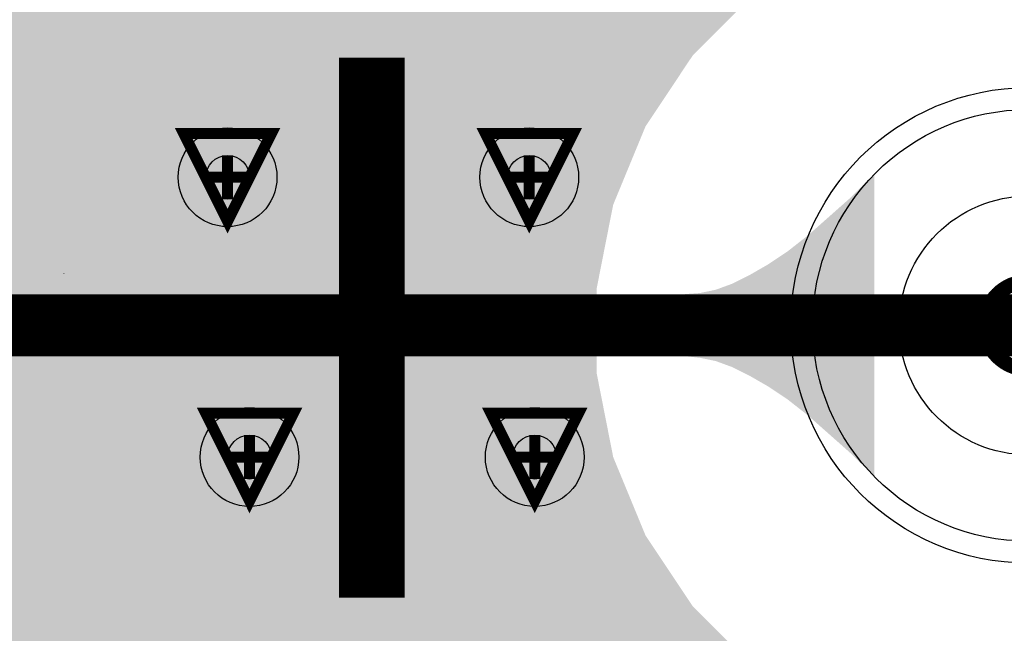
# Model space of a CAD drawing. Extents: x -0.05 to 0.95, y -0.15 to 2.1.
# Tile 186 of 188: x 0.59 to 0.77, y 1.89 to 2. Entities that reach past the tile are written whole.
import ezdxf

# ---------------------------------------------------------------- set-up
doc = ezdxf.new("R2010")
doc.units = 0
doc.layers.get('0').update_dxf_attribs({"linetype": 'CONTINUOUS'})
for name, color, linetype in [('LTE_IOT_23_CLICK_V101A_G1', 7, 'CONTINUOUS'), ('LTE_IOT_23_CLICK_V101A_G2', 6, 'CONTINUOUS'), ('LTE_IOT_23_CLICK_V101A_GBL', 1, 'CONTINUOUS'), ('LTE_IOT_23_CLICK_V101A_GBO', 4, 'CONTINUOUS'), ('LTE_IOT_23_CLICK_V101A_GBS', 5, 'CONTINUOUS'), ('LTE_IOT_23_CLICK_V101A_GD1', 10, 'CONTINUOUS'), ('LTE_IOT_23_CLICK_V101A_GG1', 14, 'CONTINUOUS'), ('LTE_IOT_23_CLICK_V101A_GTL', 12, 'CONTINUOUS'), ('LTE_IOT_23_CLICK_V101A_GTO', 11, 'CONTINUOUS'), ('LTE_IOT_23_CLICK_V101A_GTS', 8, 'CONTINUOUS'), ('LTE_IOT_23_CLICK_V101A_TXT', 15, 'CONTINUOUS')]:
    doc.layers.add(name, color=color, linetype=linetype)

# ---------------------------------------------------------------- blocks, each defined once
blk = doc.blocks.new('ROUND_6')
blk.add_circle((0, 0), 0.009)
blk = doc.blocks.new('ROUND_5')
blk.add_circle((0, 0), 0.03935)
blk = doc.blocks.new('ROUND_81')
blk.add_circle((0, 0), 0.04335)
blk = doc.blocks.new('ROUND_3')
blk.add_circle((0, 0), 0.004)
blk = doc.blocks.new('ROUND_150')
blk.add_circle((0, 0), 0.0236)

msp = doc.modelspace()

# ---------------------------------------------------------------- linework, layer by layer
at = {"layer": 'LTE_IOT_23_CLICK_V101A_G1'}
for points in [[(0.1769, 1.9962), (0.1669, 2.0062), (0.7168, 1.9962), (0.7268, 2.0062)], [(0.1779, 1.9952), (0.1769, 1.9962), (0.71613, 1.9952), (0.7168, 1.9962)], [(0.18583, 1.9833), (0.1779, 1.9952), (0.7082, 1.9833), (0.71613, 1.9952)], [(0.1865, 1.9823), (0.18583, 1.9833), (0.70779, 1.9823), (0.7082, 1.9833)], [(0.19199, 1.969), (0.1865, 1.9823), (0.7023, 1.969), (0.70779, 1.9823)], [(0.1924, 1.968), (0.19199, 1.969), (0.7021, 1.968), (0.7023, 1.969)], [(0.1952, 1.9538), (0.1924, 1.968), (0.6993, 1.9538), (0.7021, 1.968)], [(0.1954, 1.9528), (0.1952, 1.9538), (0.6993, 1.9528), (0.6993, 1.9538)], [(0.1954, 1.9382), (0.1954, 1.9528), (0.6993, 1.9382), (0.6993, 1.9528)], [(0.1926, 1.923), (0.1954, 1.9372), (0.7023, 1.923), (0.6995, 1.9372)], [(0.1954, 1.9372), (0.1954, 1.9382), (0.6995, 1.9372), (0.6993, 1.9382)], [(0.1924, 1.922), (0.1926, 1.923), (0.70271, 1.922), (0.7023, 1.923)], [(0.18691, 1.9087), (0.1924, 1.922), (0.7082, 1.9087), (0.70271, 1.922)], [(0.1865, 1.9077), (0.18691, 1.9087), (0.70887, 1.9077), (0.7082, 1.9087)], [(0.17857, 1.8958), (0.1865, 1.9077), (0.7168, 1.8958), (0.70887, 1.9077)], [(0.1779, 1.8948), (0.17857, 1.8958), (0.7178, 1.8948), (0.7168, 1.8958)], [(0.1679, 1.8848), (0.1779, 1.8948), (0.7278, 1.8848), (0.7178, 1.8948)]]:
    msp.add_solid(points, dxfattribs=at)
at = {"layer": 'LTE_IOT_23_CLICK_V101A_G2'}
for points in [[(0.1769, 1.9962), (0.1669, 2.0062), (0.7168, 1.9962), (0.7268, 2.0062)], [(0.1779, 1.9952), (0.1769, 1.9962), (0.71613, 1.9952), (0.7168, 1.9962)], [(0.18583, 1.9833), (0.1779, 1.9952), (0.7082, 1.9833), (0.71613, 1.9952)], [(0.1865, 1.9823), (0.18583, 1.9833), (0.70779, 1.9823), (0.7082, 1.9833)], [(0.19199, 1.969), (0.1865, 1.9823), (0.7023, 1.969), (0.70779, 1.9823)], [(0.1924, 1.968), (0.19199, 1.969), (0.7021, 1.968), (0.7023, 1.969)], [(0.1952, 1.9538), (0.1924, 1.968), (0.6993, 1.9538), (0.7021, 1.968)], [(0.1954, 1.9528), (0.1952, 1.9538), (0.6993, 1.9528), (0.6993, 1.9538)], [(0.1954, 1.9382), (0.1954, 1.9528), (0.6993, 1.9382), (0.6993, 1.9528)], [(0.1926, 1.923), (0.1954, 1.9372), (0.7023, 1.923), (0.6995, 1.9372)], [(0.1954, 1.9372), (0.1954, 1.9382), (0.6995, 1.9372), (0.6993, 1.9382)], [(0.1924, 1.922), (0.1926, 1.923), (0.70271, 1.922), (0.7023, 1.923)], [(0.18691, 1.9087), (0.1924, 1.922), (0.7082, 1.9087), (0.70271, 1.922)], [(0.1865, 1.9077), (0.18691, 1.9087), (0.70887, 1.9077), (0.7082, 1.9087)], [(0.17857, 1.8958), (0.1865, 1.9077), (0.7168, 1.8958), (0.70887, 1.9077)], [(0.1779, 1.8948), (0.17857, 1.8958), (0.7178, 1.8948), (0.7168, 1.8958)], [(0.1679, 1.8848), (0.1779, 1.8948), (0.7278, 1.8848), (0.7178, 1.8948)]]:
    msp.add_solid(points, dxfattribs=at)
at = {"layer": 'LTE_IOT_23_CLICK_V101A_GBL'}
for points in [[(0.1769, 1.9962), (0.1669, 2.0062), (0.7168, 1.9962), (0.7268, 2.0062)], [(0.1779, 1.9952), (0.1769, 1.9962), (0.71613, 1.9952), (0.7168, 1.9962)], [(0.18583, 1.9833), (0.1779, 1.9952), (0.7082, 1.9833), (0.71613, 1.9952)], [(0.1865, 1.9823), (0.18583, 1.9833), (0.70779, 1.9823), (0.7082, 1.9833)], [(0.19199, 1.969), (0.1865, 1.9823), (0.7023, 1.969), (0.70779, 1.9823)], [(0.1924, 1.968), (0.19199, 1.969), (0.7021, 1.968), (0.7023, 1.969)], [(0.1952, 1.9538), (0.1924, 1.968), (0.6993, 1.9538), (0.7021, 1.968)], [(0.1954, 1.9528), (0.1952, 1.9538), (0.6993, 1.9528), (0.6993, 1.9538)], [(0.1954, 1.9382), (0.1954, 1.9528), (0.6993, 1.9382), (0.6993, 1.9528)], [(0.1926, 1.923), (0.1954, 1.9372), (0.7023, 1.923), (0.6995, 1.9372)], [(0.1954, 1.9372), (0.1954, 1.9382), (0.6995, 1.9372), (0.6993, 1.9382)], [(0.1924, 1.922), (0.1926, 1.923), (0.70271, 1.922), (0.7023, 1.923)], [(0.18691, 1.9087), (0.1924, 1.922), (0.7082, 1.9087), (0.70271, 1.922)], [(0.1865, 1.9077), (0.18691, 1.9087), (0.70887, 1.9077), (0.7082, 1.9087)], [(0.17857, 1.8958), (0.1865, 1.9077), (0.7168, 1.8958), (0.70887, 1.9077)], [(0.1779, 1.8948), (0.17857, 1.8958), (0.7178, 1.8948), (0.7168, 1.8958)], [(0.1679, 1.8848), (0.1779, 1.8948), (0.7278, 1.8848), (0.7178, 1.8948)]]:
    msp.add_solid(points, dxfattribs=at)
at = {"layer": 'LTE_IOT_23_CLICK_V101A_GBO', "const_width": 0.012}
msp.add_lwpolyline([(0.6583, 1.8974), (0.6583, 1.9958)], dxfattribs=at)
at = {"layer": 'LTE_IOT_23_CLICK_V101A_GBO'}
for points in [[(0.60185, 1.9673), (0.60207, 1.9674), (0.62, 1.9673), (0.6198, 1.9674)], [(0.60207, 1.9674), (0.6023, 1.9675), (0.6198, 1.9674), (0.6195, 1.9675)], [(0.6023, 1.9675), (0.60252, 1.9676), (0.6195, 1.9675), (0.6191, 1.9676)], [(0.60252, 1.9676), (0.60297, 1.9678), (0.6191, 1.9676), (0.6187, 1.9678)], [(0.60297, 1.9678), (0.6032, 1.9679), (0.6187, 1.9678), (0.61845, 1.9679)], [(0.6032, 1.9679), (0.60358, 1.968), (0.61845, 1.9679), (0.6182, 1.968)], [(0.60358, 1.968), (0.6051, 1.9684), (0.6182, 1.968), (0.617, 1.9684)], [(0.6051, 1.9684), (0.6057, 1.9685), (0.617, 1.9684), (0.6163, 1.9685)], [(0.6057, 1.9685), (0.6069, 1.9687), (0.6163, 1.9685), (0.6155, 1.9687)], [(0.6069, 1.9687), (0.6077, 1.9689), (0.6155, 1.9687), (0.6147, 1.9689)], [(0.6077, 1.9689), (0.6085, 1.969), (0.6147, 1.9689), (0.61385, 1.969)], [(0.6092, 1.969), (0.6098, 1.9691), (0.61385, 1.969), (0.613, 1.9691)], [(0.5988, 1.9653), (0.5991, 1.9656), (0.62295, 1.9653), (0.6226, 1.9656)], [(0.5991, 1.9656), (0.5994, 1.9658), (0.6226, 1.9656), (0.62237, 1.9658)], [(0.5994, 1.9658), (0.5996, 1.966), (0.62237, 1.9658), (0.62213, 1.966)], [(0.5996, 1.966), (0.5998, 1.9661), (0.62213, 1.966), (0.62202, 1.9661)], [(0.5998, 1.9661), (0.59993, 1.9662), (0.62202, 1.9661), (0.6219, 1.9662)], [(0.59993, 1.9662), (0.6006, 1.9667), (0.6219, 1.9662), (0.62105, 1.9667)], [(0.6006, 1.9667), (0.6014, 1.9671), (0.62105, 1.9667), (0.62037, 1.9671)], [(0.6014, 1.9671), (0.60162, 1.9672), (0.62037, 1.9671), (0.6202, 1.9672)], [(0.60162, 1.9672), (0.60185, 1.9673), (0.6201, 1.9672), (0.62, 1.9673)], [(0.60162, 1.9672), (0.60162, 1.9672), (0.6202, 1.9672), (0.6201, 1.9672)], [(0.59707, 1.9632), (0.5976, 1.964), (0.6252, 1.9632), (0.6244, 1.964)], [(0.5976, 1.964), (0.598, 1.9644), (0.6244, 1.964), (0.624, 1.9644)], [(0.598, 1.9644), (0.5985, 1.9649), (0.624, 1.9644), (0.62342, 1.9649)], [(0.5985, 1.9649), (0.5988, 1.9653), (0.62342, 1.9649), (0.62295, 1.9653)], [(0.59607, 1.9617), (0.59624, 1.962), (0.6069, 1.9617), (0.6077, 1.962)], [(0.59624, 1.962), (0.5963, 1.9621), (0.6077, 1.962), (0.6082, 1.9621)], [(0.5963, 1.9621), (0.59637, 1.9622), (0.6082, 1.9621), (0.6087, 1.9622)], [(0.59637, 1.9622), (0.59659, 1.9625), (0.6087, 1.9622), (0.6097, 1.9625)], [(0.59659, 1.9625), (0.59666, 1.9626), (0.62578, 1.9625), (0.6257, 1.9626)], [(0.59666, 1.9626), (0.5968, 1.9628), (0.6257, 1.9626), (0.62553, 1.9628)], [(0.5968, 1.9628), (0.59707, 1.9632), (0.62553, 1.9628), (0.6252, 1.9632)], [(0.6122, 1.9624), (0.6118, 1.9625), (0.62586, 1.9624), (0.62578, 1.9625)], [(0.6133, 1.9622), (0.6127, 1.9624), (0.62602, 1.9622), (0.62586, 1.9624)], [(0.6139, 1.9621), (0.6133, 1.9622), (0.6261, 1.9621), (0.62602, 1.9622)], [(0.6152, 1.9617), (0.6139, 1.9621), (0.62634, 1.9617), (0.6261, 1.9621)], [(0.5951, 1.9597), (0.59532, 1.9602), (0.60417, 1.9597), (0.6046, 1.9602)], [(0.59532, 1.9602), (0.5955, 1.9606), (0.6046, 1.9602), (0.60506, 1.9606)], [(0.5955, 1.9606), (0.59565, 1.9609), (0.60506, 1.9606), (0.6054, 1.9609)], [(0.59565, 1.9609), (0.59575, 1.9611), (0.6055, 1.9609), (0.6058, 1.9611)], [(0.59565, 1.9609), (0.59565, 1.9609), (0.6054, 1.9609), (0.6055, 1.9609)], [(0.59575, 1.9611), (0.5959, 1.9614), (0.6058, 1.9611), (0.6063, 1.9614)], [(0.5959, 1.9614), (0.59607, 1.9617), (0.6063, 1.9614), (0.6069, 1.9617)], [(0.6155, 1.9616), (0.6152, 1.9617), (0.6264, 1.9616), (0.62634, 1.9617)], [(0.6158, 1.9615), (0.6155, 1.9616), (0.62648, 1.9615), (0.6264, 1.9616)], [(0.6165, 1.9611), (0.6158, 1.9615), (0.6268, 1.9611), (0.62648, 1.9615)], [(0.6172, 1.9607), (0.6165, 1.9611), (0.6271, 1.9607), (0.6268, 1.9611)], [(0.6178, 1.9604), (0.6172, 1.9607), (0.6272, 1.9604), (0.6271, 1.9607)], [(0.61803, 1.9602), (0.6178, 1.9604), (0.6274, 1.9602), (0.6272, 1.9604)], [(0.61827, 1.96), (0.61803, 1.9602), (0.6274, 1.96), (0.6274, 1.9602)], [(0.59462, 1.958), (0.59478, 1.9587), (0.603, 1.958), (0.6034, 1.9587)], [(0.59478, 1.9587), (0.5948, 1.9588), (0.6034, 1.9587), (0.60347, 1.9588)], [(0.5948, 1.9588), (0.59503, 1.9595), (0.60347, 1.9588), (0.604, 1.9595)], [(0.59503, 1.9595), (0.5951, 1.9597), (0.604, 1.9595), (0.60417, 1.9597)], [(0.6185, 1.9598), (0.61827, 1.96), (0.62759, 1.9598), (0.6275, 1.96)], [(0.61827, 1.96), (0.61827, 1.96), (0.6275, 1.96), (0.6274, 1.96)], [(0.6192, 1.9591), (0.6185, 1.9598), (0.6279, 1.9591), (0.62759, 1.9598)], [(0.6193, 1.9589), (0.6192, 1.9591), (0.62799, 1.9589), (0.6279, 1.9591)], [(0.6197, 1.9583), (0.6193, 1.9589), (0.62826, 1.9583), (0.62799, 1.9589)], [(0.5946, 1.9579), (0.59462, 1.958), (0.60295, 1.9579), (0.603, 1.958)], [(0.59717, 1.9574), (0.5946, 1.9579), (0.6027, 1.9574), (0.60295, 1.9579)], [(0.59974, 1.9569), (0.59717, 1.9574), (0.6025, 1.9569), (0.6027, 1.9574)], [(0.60179, 1.9565), (0.59974, 1.9569), (0.6024, 1.9565), (0.6025, 1.9569)], [(0.61977, 1.9582), (0.6197, 1.9583), (0.6283, 1.9582), (0.62826, 1.9583)], [(0.62, 1.9579), (0.61977, 1.9582), (0.6284, 1.9579), (0.6283, 1.9582)], [(0.6203, 1.9574), (0.62, 1.9579), (0.62857, 1.9574), (0.6284, 1.9579)], [(0.6205, 1.9569), (0.6203, 1.9574), (0.62873, 1.9569), (0.62857, 1.9574)], [(0.62071, 1.9564), (0.6205, 1.9569), (0.6289, 1.9564), (0.62873, 1.9569)], [(0.6023, 1.9564), (0.60179, 1.9565), (0.6023, 1.9564), (0.6023, 1.9565)], [(0.60179, 1.9565), (0.60179, 1.9565), (0.6023, 1.9565), (0.6024, 1.9565)], [(0.6211, 1.9555), (0.62071, 1.9564), (0.62914, 1.9555), (0.6289, 1.9564)], [(0.6213, 1.9547), (0.6211, 1.9555), (0.62935, 1.9547), (0.62914, 1.9555)], [(0.62138, 1.9545), (0.6213, 1.9547), (0.6294, 1.9545), (0.62935, 1.9547)], [(0.6216, 1.9539), (0.62138, 1.9545), (0.62951, 1.9539), (0.6294, 1.9545)], [(0.6217, 1.9529), (0.6216, 1.9539), (0.6297, 1.9529), (0.62951, 1.9539)], [(0.62186, 1.9521), (0.6217, 1.9529), (0.6298, 1.9521), (0.6297, 1.9529)], [(0.6219, 1.9519), (0.62186, 1.9521), (0.62983, 1.9519), (0.6298, 1.9521)], [(0.62194, 1.9515), (0.6219, 1.9519), (0.6299, 1.9515), (0.62983, 1.9519)], [(0.622, 1.9508), (0.62194, 1.9515), (0.6299, 1.9508), (0.6299, 1.9515)], [(0.5941, 1.9441), (0.5941, 1.9506), (0.6108, 1.9441), (0.6108, 1.9506)], [(0.5941, 1.9506), (0.5941, 1.9506), (0.6108, 1.9506), (0.5941, 1.9506)], [(0.622, 1.9503), (0.622, 1.9508), (0.6299, 1.9503), (0.6299, 1.9508)], [(0.622, 1.9499), (0.622, 1.9503), (0.63, 1.9499), (0.6299, 1.9503)], [(0.622, 1.9493), (0.622, 1.9499), (0.63, 1.9493), (0.63, 1.9499)], [(0.6218, 1.9473), (0.622, 1.9485), (0.6299, 1.9473), (0.62996, 1.9485)], [(0.622, 1.9485), (0.622, 1.9493), (0.62996, 1.9485), (0.63, 1.9493)], [(0.62153, 1.9454), (0.6216, 1.9458), (0.6297, 1.9454), (0.62974, 1.9458)], [(0.6216, 1.9458), (0.6217, 1.9465), (0.62974, 1.9458), (0.62982, 1.9465)], [(0.6217, 1.9465), (0.6218, 1.9473), (0.62982, 1.9465), (0.6299, 1.9473)], [(0.5941, 1.9392), (0.5941, 1.9441), (0.6019, 1.9392), (0.6019, 1.9441)], [(0.5941, 1.9441), (0.5941, 1.9441), (0.6019, 1.9441), (0.6108, 1.9441)], [(0.62116, 1.9437), (0.6213, 1.9441), (0.6293, 1.9437), (0.62939, 1.9441)], [(0.6213, 1.9441), (0.62153, 1.9454), (0.62939, 1.9441), (0.6297, 1.9454)], [(0.6204, 1.9415), (0.6207, 1.9424), (0.62873, 1.9415), (0.62899, 1.9424)], [(0.6207, 1.9424), (0.62084, 1.9428), (0.62899, 1.9424), (0.6291, 1.9428)], [(0.62084, 1.9428), (0.62116, 1.9437), (0.6291, 1.9428), (0.6293, 1.9437)], [(0.61969, 1.9403), (0.62, 1.9408), (0.6283, 1.9403), (0.6285, 1.9408)], [(0.62, 1.9408), (0.62034, 1.9414), (0.6285, 1.9408), (0.6287, 1.9414)], [(0.62034, 1.9414), (0.6204, 1.9415), (0.6287, 1.9414), (0.62873, 1.9415)], [(0.5941, 1.9382), (0.5941, 1.9392), (0.6033, 1.9382), (0.6019, 1.9392)], [(0.6181, 1.9385), (0.6185, 1.9388), (0.62749, 1.9385), (0.62767, 1.9388)], [(0.6185, 1.9388), (0.6187, 1.939), (0.62767, 1.9388), (0.6278, 1.939)], [(0.6187, 1.939), (0.61875, 1.9391), (0.6278, 1.939), (0.6278, 1.9391)], [(0.61875, 1.9391), (0.6188, 1.9392), (0.6278, 1.9391), (0.62785, 1.9392)], [(0.6188, 1.9392), (0.619, 1.9393), (0.62785, 1.9392), (0.6279, 1.9393)], [(0.619, 1.9393), (0.61914, 1.9395), (0.6279, 1.9393), (0.628, 1.9395)], [(0.61914, 1.9395), (0.61943, 1.9399), (0.628, 1.9395), (0.6281, 1.9399)], [(0.61943, 1.9399), (0.6195, 1.94), (0.6281, 1.9399), (0.62815, 1.94)], [(0.6195, 1.94), (0.61969, 1.9403), (0.62815, 1.94), (0.6283, 1.9403)], [(0.5941, 1.9378), (0.5941, 1.9382), (0.604, 1.9378), (0.6033, 1.9382)], [(0.5941, 1.9375), (0.5941, 1.9378), (0.6047, 1.9375), (0.604, 1.9378)], [(0.5941, 1.9372), (0.5941, 1.9375), (0.6052, 1.9372), (0.6047, 1.9375)], [(0.5941, 1.937), (0.5941, 1.9372), (0.6057, 1.937), (0.6052, 1.9372)], [(0.5941, 1.9369), (0.5941, 1.937), (0.606, 1.9369), (0.6057, 1.937)], [(0.5941, 1.9368), (0.5941, 1.9369), (0.6061, 1.9368), (0.606, 1.9369)], [(0.6143, 1.9364), (0.6157, 1.937), (0.62613, 1.9364), (0.62653, 1.937)], [(0.6157, 1.937), (0.6163, 1.9373), (0.62653, 1.937), (0.62673, 1.9373)], [(0.6163, 1.9373), (0.61647, 1.9374), (0.62673, 1.9373), (0.6268, 1.9374)], [(0.61647, 1.9374), (0.6178, 1.9382), (0.6268, 1.9374), (0.6273, 1.9382)], [(0.6178, 1.9382), (0.6181, 1.9385), (0.6273, 1.9382), (0.62749, 1.9385)], [(0.5941, 1.9365), (0.5941, 1.9368), (0.607, 1.9365), (0.6061, 1.9368)], [(0.5941, 1.9363), (0.5941, 1.9365), (0.6079, 1.9363), (0.607, 1.9365)], [(0.5941, 1.9361), (0.5941, 1.9363), (0.6087, 1.9361), (0.6079, 1.9363)], [(0.5941, 1.936), (0.5941, 1.9361), (0.6095, 1.936), (0.6087, 1.9361)], [(0.5941, 1.9359), (0.5941, 1.936), (0.6101, 1.9359), (0.6095, 1.936)], [(0.5941, 1.9352), (0.5941, 1.9359), (0.62516, 1.9352), (0.6258, 1.9359)], [(0.5945, 1.9348), (0.5941, 1.9352), (0.62479, 1.9348), (0.62516, 1.9352)], [(0.6119, 1.9359), (0.6128, 1.9361), (0.6258, 1.9359), (0.62593, 1.9361)], [(0.6128, 1.9361), (0.6136, 1.9362), (0.62593, 1.9361), (0.626, 1.9362)], [(0.6136, 1.9362), (0.6143, 1.9364), (0.626, 1.9362), (0.62613, 1.9364)], [(0.59465, 1.9347), (0.5945, 1.9348), (0.6247, 1.9347), (0.62479, 1.9348)], [(0.5948, 1.9346), (0.59465, 1.9347), (0.62459, 1.9346), (0.6247, 1.9347)], [(0.5951, 1.9343), (0.5948, 1.9346), (0.62426, 1.9343), (0.62459, 1.9346)], [(0.5959, 1.9338), (0.5951, 1.9343), (0.62371, 1.9338), (0.62426, 1.9343)], [(0.59607, 1.9337), (0.5959, 1.9338), (0.6236, 1.9337), (0.62371, 1.9338)], [(0.5969, 1.9332), (0.59607, 1.9337), (0.6231, 1.9332), (0.6236, 1.9337)], [(0.5975, 1.9328), (0.5969, 1.9332), (0.6226, 1.9328), (0.6231, 1.9332)], [(0.59795, 1.9325), (0.5975, 1.9328), (0.6222, 1.9325), (0.6226, 1.9328)], [(0.5981, 1.9324), (0.59795, 1.9325), (0.622, 1.9324), (0.6222, 1.9325)], [(0.5983, 1.9323), (0.5981, 1.9324), (0.6218, 1.9323), (0.622, 1.9324)], [(0.5991, 1.9319), (0.5983, 1.9323), (0.6212, 1.9319), (0.6218, 1.9323)], [(0.5993, 1.9318), (0.5991, 1.9319), (0.6211, 1.9318), (0.6212, 1.9319)], [(0.5995, 1.9317), (0.5993, 1.9318), (0.62092, 1.9317), (0.6211, 1.9318)], [(0.60063, 1.9313), (0.5995, 1.9317), (0.6202, 1.9313), (0.62092, 1.9317)], [(0.6012, 1.9311), (0.60063, 1.9313), (0.61975, 1.9311), (0.6202, 1.9313)], [(0.6014, 1.931), (0.6013, 1.9311), (0.61953, 1.931), (0.61975, 1.9311)], [(0.6016, 1.9309), (0.6014, 1.931), (0.6193, 1.9309), (0.61953, 1.931)], [(0.6024, 1.9307), (0.6016, 1.9309), (0.6187, 1.9307), (0.6193, 1.9309)], [(0.6029, 1.9305), (0.6024, 1.9307), (0.6181, 1.9305), (0.6187, 1.9307)], [(0.6035, 1.9303), (0.6029, 1.9305), (0.6175, 1.9303), (0.6181, 1.9305)], [(0.6041, 1.9302), (0.6035, 1.9303), (0.61705, 1.9302), (0.6175, 1.9303)], [(0.60515, 1.9299), (0.6041, 1.9302), (0.6157, 1.9299), (0.61705, 1.9302)], [(0.6055, 1.9298), (0.60515, 1.9299), (0.61517, 1.9298), (0.6157, 1.9299)], [(0.6071, 1.9296), (0.6055, 1.9298), (0.6141, 1.9296), (0.61517, 1.9298)], [(0.60763, 1.9295), (0.6071, 1.9296), (0.6133, 1.9295), (0.6141, 1.9296)], [(0.6087, 1.9293), (0.60763, 1.9295), (0.6121, 1.9293), (0.6133, 1.9295)]]:
    msp.add_solid(points, dxfattribs=at)
at = {"layer": 'LTE_IOT_23_CLICK_V101A_GD1', "const_width": 0.002}
for points in [[(0.632, 1.966), (0.624, 1.982), (0.64, 1.982), (0.632, 1.966)], [(0.687, 1.966), (0.679, 1.982), (0.695, 1.982), (0.687, 1.966)], [(0.636, 1.915), (0.628, 1.931), (0.644, 1.931), (0.636, 1.915)], [(0.688, 1.915), (0.68, 1.931), (0.696, 1.931), (0.688, 1.915)]]:
    msp.add_lwpolyline(points, dxfattribs=at)
at = {"layer": 'LTE_IOT_23_CLICK_V101A_GD1', "const_width": 0.0027}
msp.add_lwpolyline([(0.77, 1.947, 1), (0.786, 1.947, 1)], format="xyb", close=True, dxfattribs=at)
at = {"layer": 'LTE_IOT_23_CLICK_V101A_GG1', "const_width": 0.002}
for points in [[(0.632, 1.97), (0.632, 1.978)], [(0.687, 1.97), (0.687, 1.978)], [(0.628, 1.974), (0.636, 1.974)], [(0.683, 1.974), (0.691, 1.974)], [(0.7544, 1.947), (0.8016, 1.947)], [(0.636, 1.919), (0.636, 1.927)], [(0.688, 1.919), (0.688, 1.927)], [(0.632, 1.923), (0.64, 1.923)], [(0.684, 1.923), (0.692, 1.923)]]:
    msp.add_lwpolyline(points, dxfattribs=at)
at = {"layer": 'LTE_IOT_23_CLICK_V101A_GTL', "const_width": 0.0113}
msp.add_lwpolyline([(0.5246, 1.947), (0.778, 1.947)], dxfattribs=at)
at = {"layer": 'LTE_IOT_23_CLICK_V101A_GTL'}
for points in [[(0.1769, 1.9962), (0.1669, 2.0062), (0.7168, 1.9962), (0.7268, 2.0062)], [(0.1779, 1.9952), (0.1769, 1.9962), (0.71613, 1.9952), (0.7168, 1.9962)], [(0.18583, 1.9833), (0.1779, 1.9952), (0.7082, 1.9833), (0.71613, 1.9952)], [(0.1865, 1.9823), (0.18583, 1.9833), (0.70779, 1.9823), (0.7082, 1.9833)], [(0.19199, 1.969), (0.1865, 1.9823), (0.7023, 1.969), (0.70779, 1.9823)], [(0.7457, 1.9704), (0.7499, 1.9746), (0.7499, 1.9704), (0.7499, 1.9746)], [(0.7378, 1.9634), (0.7457, 1.9704), (0.7499, 1.9634), (0.7499, 1.9704)], [(0.1924, 1.968), (0.19199, 1.969), (0.7021, 1.968), (0.7023, 1.969)], [(0.19378, 1.961), (0.1924, 1.968), (0.70072, 1.961), (0.7021, 1.968)], [(0.7341, 1.9605), (0.7378, 1.9634), (0.7499, 1.9605), (0.7499, 1.9634)], [(0.5246, 1.9609), (0.5246, 1.961), (0.7007, 1.9609), (0.70072, 1.961)], [(0.5246, 1.9609), (0.5246, 1.9609), (0.5246, 1.9609), (0.7007, 1.9609)], [(0.7305, 1.9581), (0.7341, 1.9605), (0.7499, 1.9581), (0.7499, 1.9605)], [(0.7272, 1.9562), (0.7305, 1.9581), (0.7499, 1.9562), (0.7499, 1.9581)], [(0.724, 1.9546), (0.7272, 1.9562), (0.7499, 1.9546), (0.7499, 1.9562)], [(0.7181, 1.9529), (0.721, 1.9535), (0.7499, 1.9529), (0.7499, 1.9535)], [(0.721, 1.9535), (0.724, 1.9546), (0.7499, 1.9535), (0.7499, 1.9546)], [(0.7154, 1.9527), (0.7181, 1.9529), (0.7499, 1.9527), (0.7499, 1.9529)], [(0.7154, 1.9414), (0.7154, 1.9527), (0.7499, 1.9414), (0.7499, 1.9527)], [(0.7181, 1.9411), (0.7154, 1.9414), (0.7499, 1.9411), (0.7499, 1.9414)], [(0.721, 1.9405), (0.7181, 1.9411), (0.7499, 1.9405), (0.7499, 1.9411)], [(0.724, 1.9394), (0.721, 1.9405), (0.7499, 1.9394), (0.7499, 1.9405)], [(0.7272, 1.9378), (0.724, 1.9394), (0.7499, 1.9378), (0.7499, 1.9394)], [(0.7305, 1.9359), (0.7272, 1.9378), (0.7499, 1.9359), (0.7499, 1.9378)], [(0.7341, 1.9335), (0.7305, 1.9359), (0.7499, 1.9335), (0.7499, 1.9359)], [(0.7378, 1.9306), (0.7341, 1.9335), (0.7499, 1.9306), (0.7499, 1.9335)], [(0.4916, 1.9267), (0.5078, 1.9316), (0.70157, 1.9267), (0.7006, 1.9316)], [(0.5078, 1.9316), (0.52299, 1.9331), (0.7006, 1.9316), (0.7003, 1.9331)], [(0.52299, 1.9331), (0.52299, 1.9331), (0.7003, 1.9331), (0.5246, 1.9331)], [(0.7457, 1.9236), (0.7378, 1.9306), (0.7499, 1.9236), (0.7499, 1.9306)], [(0.48471, 1.923), (0.4916, 1.9267), (0.7023, 1.923), (0.70157, 1.9267)], [(0.4767, 1.9187), (0.48471, 1.923), (0.70407, 1.9187), (0.7023, 1.923)], [(0.7499, 1.9194), (0.7457, 1.9236), (0.7499, 1.9194), (0.7499, 1.9236)], [(0.46446, 1.9087), (0.4767, 1.9187), (0.7082, 1.9087), (0.70407, 1.9187)], [(0.4636, 1.908), (0.46446, 1.9087), (0.70867, 1.908), (0.7082, 1.9087)], [(0.45364, 1.8958), (0.4636, 1.908), (0.7168, 1.8958), (0.70867, 1.908)], [(0.4529, 1.8949), (0.45364, 1.8958), (0.7177, 1.8949), (0.7168, 1.8958)], [(0.44748, 1.8848), (0.4529, 1.8949), (0.7278, 1.8848), (0.7177, 1.8949)]]:
    msp.add_solid(points, dxfattribs=at)
at = {"layer": 'LTE_IOT_23_CLICK_V101A_GTO', "const_width": 0.012}
msp.add_lwpolyline([(0.6583, 1.8974), (0.6583, 1.9958)], dxfattribs=at)
at = {"layer": 'LTE_IOT_23_CLICK_V101A_GTO'}
for points in [[(0.6053, 1.9672), (0.6064, 1.9677), (0.62295, 1.9672), (0.62182, 1.9677)], [(0.6065, 1.9677), (0.6066, 1.9678), (0.62182, 1.9677), (0.6216, 1.9678)], [(0.6066, 1.9678), (0.607, 1.968), (0.6216, 1.9678), (0.62107, 1.968)], [(0.607, 1.968), (0.6073, 1.9681), (0.62107, 1.968), (0.6208, 1.9681)], [(0.6073, 1.9681), (0.6081, 1.9683), (0.6208, 1.9681), (0.6202, 1.9683)], [(0.6081, 1.9683), (0.60835, 1.9684), (0.6202, 1.9683), (0.6199, 1.9684)], [(0.60835, 1.9684), (0.6086, 1.9685), (0.6199, 1.9684), (0.6193, 1.9685)], [(0.6086, 1.9685), (0.6097, 1.9687), (0.6193, 1.9685), (0.6181, 1.9687)], [(0.6097, 1.9687), (0.611, 1.9689), (0.6181, 1.9687), (0.6173, 1.9689)], [(0.611, 1.9689), (0.6117, 1.969), (0.6173, 1.9689), (0.6165, 1.969)], [(0.6117, 1.969), (0.6124, 1.9691), (0.6158, 1.969), (0.6152, 1.9691)], [(0.603, 1.9654), (0.6032, 1.9656), (0.6254, 1.9654), (0.6252, 1.9656)], [(0.6032, 1.9656), (0.6033, 1.9657), (0.6252, 1.9656), (0.625, 1.9657)], [(0.6033, 1.9657), (0.6035, 1.9659), (0.625, 1.9657), (0.6249, 1.9659)], [(0.6035, 1.9659), (0.60427, 1.9665), (0.6249, 1.9659), (0.6241, 1.9665)], [(0.60427, 1.9665), (0.6044, 1.9666), (0.6241, 1.9665), (0.62396, 1.9666)], [(0.6044, 1.9666), (0.605, 1.967), (0.62396, 1.9666), (0.6234, 1.967)], [(0.605, 1.967), (0.6053, 1.9672), (0.6234, 1.967), (0.62295, 1.9672)], [(0.60158, 1.9637), (0.6017, 1.9639), (0.6267, 1.9637), (0.62658, 1.9639)], [(0.6017, 1.964), (0.6019, 1.9642), (0.62652, 1.964), (0.6264, 1.9642)], [(0.6017, 1.9639), (0.6017, 1.964), (0.62658, 1.9639), (0.62652, 1.964)], [(0.6019, 1.9642), (0.602, 1.9643), (0.6264, 1.9642), (0.6263, 1.9643)], [(0.602, 1.9643), (0.60223, 1.9646), (0.6263, 1.9643), (0.626, 1.9646)], [(0.60223, 1.9646), (0.6023, 1.9647), (0.626, 1.9646), (0.62593, 1.9647)], [(0.6023, 1.9647), (0.603, 1.9654), (0.62593, 1.9647), (0.6254, 1.9654)], [(0.6007, 1.9619), (0.60078, 1.9621), (0.6099, 1.9619), (0.6103, 1.9621)], [(0.60078, 1.9621), (0.6009, 1.9624), (0.6103, 1.9621), (0.6112, 1.9624)], [(0.6009, 1.9624), (0.60098, 1.9626), (0.6112, 1.9624), (0.6128, 1.9626)], [(0.60098, 1.9626), (0.60102, 1.9627), (0.6128, 1.9626), (0.6134, 1.9627)], [(0.60102, 1.9627), (0.6011, 1.9629), (0.6273, 1.9627), (0.6272, 1.9629)], [(0.6011, 1.9629), (0.60122, 1.9631), (0.6272, 1.9629), (0.6271, 1.9631)], [(0.60122, 1.9631), (0.60158, 1.9637), (0.6271, 1.9631), (0.6267, 1.9637)], [(0.6151, 1.9626), (0.6139, 1.9627), (0.62735, 1.9626), (0.6273, 1.9627)], [(0.6161, 1.9625), (0.6151, 1.9626), (0.6274, 1.9625), (0.62735, 1.9626)], [(0.6169, 1.9622), (0.6161, 1.9625), (0.62751, 1.9622), (0.6274, 1.9625)], [(0.6176, 1.962), (0.6169, 1.9622), (0.62759, 1.962), (0.62751, 1.9622)], [(0.6181, 1.9618), (0.6176, 1.962), (0.62766, 1.9618), (0.62759, 1.962)], [(0.6003, 1.9601), (0.60032, 1.9603), (0.6078, 1.9601), (0.6079, 1.9603)], [(0.60032, 1.9603), (0.60039, 1.9609), (0.6079, 1.9603), (0.6083, 1.9609)], [(0.60039, 1.9609), (0.6004, 1.961), (0.6083, 1.9609), (0.6084, 1.961)], [(0.6004, 1.961), (0.60043, 1.9611), (0.6084, 1.961), (0.6085, 1.9611)], [(0.60043, 1.9611), (0.60047, 1.9612), (0.6085, 1.9611), (0.6087, 1.9612)], [(0.60047, 1.9612), (0.60063, 1.9617), (0.6087, 1.9612), (0.6095, 1.9617)], [(0.60063, 1.9617), (0.6007, 1.9619), (0.6095, 1.9617), (0.6099, 1.9619)], [(0.6183, 1.9617), (0.6181, 1.9618), (0.6277, 1.9617), (0.62766, 1.9618)], [(0.6185, 1.9616), (0.6183, 1.9617), (0.62774, 1.9616), (0.6277, 1.9617)], [(0.6188, 1.9614), (0.6185, 1.9616), (0.62783, 1.9614), (0.62774, 1.9616)], [(0.6192, 1.961), (0.6188, 1.9614), (0.628, 1.961), (0.62783, 1.9614)], [(0.6194, 1.9608), (0.6192, 1.961), (0.62808, 1.9608), (0.628, 1.961)], [(0.61983, 1.9602), (0.6194, 1.9608), (0.6283, 1.9602), (0.62808, 1.9608)], [(0.6199, 1.9601), (0.61983, 1.9602), (0.62832, 1.9601), (0.6283, 1.9602)], [(0.6, 1.9589), (0.6002, 1.9594), (0.6075, 1.9589), (0.6075, 1.9594)], [(0.6, 1.9584), (0.6, 1.9589), (0.6075, 1.9584), (0.6075, 1.9589)], [(0.60003, 1.9581), (0.6, 1.9584), (0.6077, 1.9581), (0.6075, 1.9584)], [(0.6002, 1.9594), (0.60027, 1.9599), (0.6075, 1.9594), (0.6077, 1.9599)], [(0.60027, 1.9599), (0.6003, 1.9601), (0.6077, 1.9599), (0.6078, 1.9601)], [(0.6203, 1.9595), (0.6199, 1.9601), (0.62846, 1.9595), (0.62832, 1.9601)], [(0.6205, 1.9587), (0.6203, 1.9595), (0.62863, 1.9587), (0.62846, 1.9595)], [(0.62065, 1.9584), (0.6205, 1.9587), (0.6287, 1.9584), (0.62863, 1.9587)], [(0.6208, 1.9581), (0.62065, 1.9584), (0.6287, 1.9581), (0.6287, 1.9584)], [(0.6001, 1.9575), (0.60003, 1.9581), (0.60785, 1.9575), (0.6077, 1.9581)], [(0.60013, 1.9573), (0.6001, 1.9575), (0.6079, 1.9573), (0.60785, 1.9575)], [(0.60018, 1.9569), (0.60013, 1.9573), (0.6082, 1.9569), (0.6079, 1.9573)], [(0.6002, 1.9567), (0.60018, 1.9569), (0.6084, 1.9567), (0.6082, 1.9569)], [(0.60026, 1.9565), (0.6002, 1.9567), (0.6086, 1.9565), (0.6084, 1.9567)], [(0.6209, 1.9576), (0.6208, 1.9581), (0.6287, 1.9576), (0.6287, 1.9581)], [(0.62097, 1.9574), (0.6209, 1.9576), (0.6287, 1.9574), (0.6287, 1.9576)], [(0.621, 1.9573), (0.62097, 1.9574), (0.62613, 1.9573), (0.6287, 1.9574)], [(0.621, 1.9571), (0.621, 1.9573), (0.621, 1.9571), (0.62613, 1.9573)], [(0.60031, 1.9563), (0.60026, 1.9565), (0.6089, 1.9563), (0.6087, 1.9565)], [(0.60026, 1.9565), (0.60026, 1.9565), (0.6087, 1.9565), (0.6086, 1.9565)], [(0.60034, 1.9562), (0.60031, 1.9563), (0.6091, 1.9562), (0.6089, 1.9563)], [(0.60037, 1.9561), (0.60034, 1.9562), (0.6094, 1.9561), (0.6091, 1.9562)], [(0.60043, 1.9559), (0.60037, 1.9561), (0.6097, 1.9559), (0.6094, 1.9561)], [(0.60046, 1.9558), (0.60043, 1.9559), (0.61, 1.9558), (0.6097, 1.9559)], [(0.60057, 1.9554), (0.60046, 1.9558), (0.611, 1.9554), (0.61, 1.9558)], [(0.6006, 1.9553), (0.60057, 1.9554), (0.6112, 1.9553), (0.611, 1.9554)], [(0.60069, 1.9551), (0.6006, 1.9553), (0.6116, 1.9551), (0.6112, 1.9553)], [(0.60077, 1.9549), (0.60069, 1.9551), (0.6122, 1.9549), (0.6116, 1.9551)], [(0.60094, 1.9545), (0.60077, 1.9549), (0.6138, 1.9545), (0.6122, 1.9549)], [(0.60103, 1.9543), (0.60094, 1.9545), (0.6147, 1.9543), (0.6138, 1.9545)], [(0.60116, 1.954), (0.60103, 1.9543), (0.6157, 1.954), (0.6147, 1.9543)], [(0.6012, 1.9539), (0.60116, 1.954), (0.616, 1.9539), (0.6158, 1.954)], [(0.60116, 1.954), (0.60116, 1.954), (0.6158, 1.954), (0.6157, 1.954)], [(0.60125, 1.9538), (0.6012, 1.9539), (0.6166, 1.9538), (0.6163, 1.9539)], [(0.6012, 1.9539), (0.6012, 1.9539), (0.6163, 1.9539), (0.616, 1.9539)], [(0.60136, 1.9536), (0.60125, 1.9538), (0.6171, 1.9536), (0.6166, 1.9538)], [(0.60142, 1.9535), (0.60136, 1.9536), (0.6176, 1.9535), (0.6171, 1.9536)], [(0.60153, 1.9533), (0.60142, 1.9535), (0.6183, 1.9533), (0.6176, 1.9535)], [(0.60164, 1.9531), (0.60153, 1.9533), (0.6189, 1.9531), (0.6183, 1.9533)], [(0.6018, 1.9528), (0.60164, 1.9531), (0.61987, 1.9528), (0.6189, 1.9531)], [(0.60186, 1.9527), (0.6018, 1.9528), (0.6202, 1.9527), (0.61987, 1.9528)], [(0.6021, 1.9523), (0.60186, 1.9527), (0.6216, 1.9523), (0.6202, 1.9527)], [(0.60247, 1.9518), (0.6021, 1.9523), (0.6229, 1.9518), (0.6216, 1.9523)], [(0.6027, 1.9515), (0.60247, 1.9518), (0.6235, 1.9515), (0.6229, 1.9518)], [(0.60293, 1.9512), (0.6027, 1.9515), (0.624, 1.9512), (0.6235, 1.9515)], [(0.603, 1.9511), (0.60293, 1.9512), (0.6241, 1.9511), (0.6241, 1.9512)], [(0.60293, 1.9512), (0.60293, 1.9512), (0.6241, 1.9512), (0.624, 1.9512)], [(0.6032, 1.9509), (0.603, 1.9511), (0.6245, 1.9509), (0.6241, 1.9511)], [(0.6034, 1.9508), (0.6032, 1.9509), (0.62467, 1.9508), (0.6245, 1.9509)], [(0.6035, 1.9506), (0.6034, 1.9508), (0.625, 1.9506), (0.62467, 1.9508)], [(0.604, 1.9502), (0.6035, 1.9506), (0.62548, 1.9502), (0.625, 1.9506)], [(0.6047, 1.9498), (0.604, 1.9502), (0.62596, 1.9498), (0.62548, 1.9502)], [(0.605, 1.9496), (0.6047, 1.9498), (0.6262, 1.9496), (0.62596, 1.9498)], [(0.6053, 1.9494), (0.605, 1.9496), (0.62643, 1.9494), (0.6262, 1.9496)], [(0.606, 1.9491), (0.6053, 1.9494), (0.62677, 1.9491), (0.62643, 1.9494)], [(0.6064, 1.9489), (0.606, 1.9491), (0.627, 1.9489), (0.62677, 1.9491)], [(0.6074, 1.9484), (0.6064, 1.9489), (0.62744, 1.9484), (0.627, 1.9489)], [(0.60824, 1.9481), (0.6074, 1.9484), (0.6277, 1.9481), (0.62744, 1.9484)], [(0.6088, 1.9479), (0.60824, 1.9481), (0.62785, 1.9479), (0.6277, 1.9481)], [(0.6095, 1.9476), (0.6088, 1.9479), (0.62808, 1.9476), (0.62785, 1.9479)], [(0.6101, 1.9474), (0.6095, 1.9476), (0.62823, 1.9474), (0.62808, 1.9476)], [(0.6108, 1.9473), (0.6101, 1.9474), (0.6283, 1.9473), (0.62823, 1.9474)], [(0.6113, 1.9471), (0.6108, 1.9473), (0.6284, 1.9471), (0.6283, 1.9473)], [(0.6116, 1.947), (0.6113, 1.9471), (0.62843, 1.947), (0.6284, 1.9471)], [(0.612, 1.9469), (0.6116, 1.947), (0.62847, 1.9469), (0.62843, 1.947)], [(0.6122, 1.9468), (0.612, 1.9469), (0.6285, 1.9468), (0.62847, 1.9469)], [(0.6139, 1.9464), (0.6123, 1.9468), (0.62874, 1.9464), (0.6285, 1.9468)], [(0.61425, 1.9463), (0.6139, 1.9464), (0.6288, 1.9463), (0.62874, 1.9464)], [(0.6153, 1.946), (0.61425, 1.9463), (0.62893, 1.946), (0.6288, 1.9463)], [(0.6159, 1.9459), (0.6153, 1.946), (0.62897, 1.9459), (0.62893, 1.946)], [(0.6164, 1.9458), (0.6159, 1.9459), (0.62901, 1.9458), (0.62897, 1.9459)], [(0.6168, 1.9456), (0.6164, 1.9458), (0.6291, 1.9456), (0.62901, 1.9458)], [(0.6172, 1.9455), (0.6168, 1.9456), (0.62913, 1.9455), (0.6291, 1.9456)], [(0.6178, 1.9453), (0.6172, 1.9455), (0.6292, 1.9453), (0.62913, 1.9455)], [(0.6182, 1.9452), (0.6178, 1.9453), (0.62923, 1.9452), (0.6292, 1.9453)], [(0.6184, 1.9451), (0.6182, 1.9452), (0.62927, 1.9451), (0.62923, 1.9452)], [(0.6192, 1.9448), (0.6185, 1.9451), (0.62937, 1.9448), (0.62927, 1.9451)], [(0.6194, 1.9447), (0.6192, 1.9448), (0.6294, 1.9447), (0.62937, 1.9448)], [(0.6198, 1.9445), (0.6194, 1.9447), (0.62944, 1.9445), (0.6294, 1.9447)], [(0.6203, 1.9443), (0.6198, 1.9445), (0.62948, 1.9443), (0.62944, 1.9445)], [(0.6206, 1.944), (0.6203, 1.9443), (0.62954, 1.944), (0.62948, 1.9443)], [(0.6209, 1.9438), (0.6206, 1.944), (0.62958, 1.9438), (0.62954, 1.944)], [(0.5986, 1.9425), (0.59969, 1.9426), (0.60633, 1.9425), (0.6063, 1.9426)], [(0.5987, 1.9419), (0.5986, 1.9425), (0.6065, 1.9419), (0.60633, 1.9425)], [(0.59969, 1.9426), (0.60186, 1.9428), (0.6063, 1.9426), (0.6062, 1.9428)], [(0.60186, 1.9428), (0.6062, 1.9432), (0.6062, 1.9428), (0.6062, 1.9432)], [(0.621, 1.9437), (0.6209, 1.9438), (0.6296, 1.9437), (0.62958, 1.9438)], [(0.6212, 1.9435), (0.621, 1.9437), (0.62963, 1.9435), (0.6296, 1.9437)], [(0.6212, 1.9434), (0.6212, 1.9435), (0.62965, 1.9434), (0.62963, 1.9435)], [(0.6215, 1.943), (0.6212, 1.9434), (0.62972, 1.943), (0.62965, 1.9434)], [(0.6217, 1.9427), (0.6215, 1.943), (0.62977, 1.9427), (0.62972, 1.943)], [(0.6218, 1.9425), (0.6217, 1.9427), (0.6298, 1.9425), (0.62977, 1.9427)], [(0.6219, 1.9423), (0.6218, 1.9425), (0.62982, 1.9423), (0.6298, 1.9425)], [(0.622, 1.9419), (0.6219, 1.9423), (0.62985, 1.9419), (0.62982, 1.9423)], [(0.5863, 1.9412), (0.5863, 1.9413), (0.5941, 1.9412), (0.59409, 1.9413)], [(0.5863, 1.9411), (0.5863, 1.9412), (0.5941, 1.9411), (0.5941, 1.9412)], [(0.5988, 1.9413), (0.5987, 1.9419), (0.60672, 1.9413), (0.6065, 1.9419)], [(0.59884, 1.9411), (0.5988, 1.9413), (0.6068, 1.9411), (0.60672, 1.9413)], [(0.599, 1.9402), (0.59884, 1.9411), (0.6071, 1.9402), (0.6068, 1.9411)], [(0.622, 1.9416), (0.622, 1.9419), (0.62987, 1.9416), (0.62985, 1.9419)], [(0.6221, 1.9413), (0.622, 1.9416), (0.62989, 1.9413), (0.62987, 1.9416)], [(0.622, 1.9403), (0.62204, 1.9406), (0.6298, 1.9403), (0.6299, 1.9406)], [(0.62204, 1.9406), (0.6221, 1.9411), (0.6299, 1.9406), (0.6299, 1.9411)], [(0.6221, 1.9412), (0.6221, 1.9413), (0.6299, 1.9412), (0.62989, 1.9413)], [(0.6221, 1.9411), (0.6221, 1.9412), (0.6299, 1.9411), (0.6299, 1.9412)], [(0.5993, 1.9392), (0.599, 1.9402), (0.6076, 1.9392), (0.6071, 1.9402)], [(0.59954, 1.9384), (0.5993, 1.9392), (0.6082, 1.9384), (0.6076, 1.9392)], [(0.6211, 1.9384), (0.6215, 1.939), (0.62944, 1.9384), (0.62956, 1.939)], [(0.6215, 1.939), (0.62159, 1.9392), (0.62956, 1.939), (0.6296, 1.9392)], [(0.62159, 1.9392), (0.6218, 1.9397), (0.6296, 1.9392), (0.62967, 1.9397)], [(0.6218, 1.9397), (0.62187, 1.9399), (0.62967, 1.9397), (0.6297, 1.9399)], [(0.62187, 1.9399), (0.622, 1.9403), (0.6297, 1.9399), (0.6298, 1.9403)], [(0.5996, 1.9382), (0.59954, 1.9384), (0.60837, 1.9382), (0.6082, 1.9384)], [(0.59987, 1.9376), (0.5996, 1.9382), (0.6089, 1.9376), (0.60837, 1.9382)], [(0.59991, 1.9375), (0.59987, 1.9376), (0.609, 1.9375), (0.6089, 1.9376)], [(0.6, 1.9373), (0.59991, 1.9375), (0.6093, 1.9373), (0.609, 1.9375)], [(0.60015, 1.937), (0.6, 1.9373), (0.6097, 1.937), (0.6093, 1.9373)], [(0.6003, 1.9367), (0.60015, 1.937), (0.6104, 1.9367), (0.6097, 1.937)], [(0.6185, 1.9365), (0.6194, 1.9369), (0.6288, 1.9365), (0.629, 1.9369)], [(0.6194, 1.9369), (0.61968, 1.9371), (0.629, 1.9369), (0.6291, 1.9371)], [(0.61968, 1.9371), (0.6201, 1.9374), (0.6291, 1.9371), (0.62918, 1.9374)], [(0.6203, 1.9374), (0.6205, 1.9377), (0.62918, 1.9374), (0.62926, 1.9377)], [(0.6205, 1.9377), (0.6208, 1.938), (0.62926, 1.9377), (0.62935, 1.938)], [(0.6208, 1.938), (0.62095, 1.9382), (0.62935, 1.938), (0.6294, 1.9382)], [(0.62095, 1.9382), (0.6211, 1.9384), (0.6294, 1.9382), (0.62944, 1.9384)], [(0.6004, 1.9365), (0.6003, 1.9367), (0.61093, 1.9365), (0.6104, 1.9367)], [(0.60046, 1.9364), (0.6004, 1.9365), (0.6112, 1.9364), (0.61093, 1.9365)], [(0.60063, 1.9361), (0.60046, 1.9364), (0.6121, 1.9361), (0.6112, 1.9364)], [(0.60074, 1.9359), (0.60063, 1.9361), (0.6133, 1.9359), (0.6121, 1.9361)], [(0.6008, 1.9358), (0.60074, 1.9359), (0.6145, 1.9358), (0.6133, 1.9359)], [(0.6012, 1.9351), (0.6008, 1.9358), (0.6281, 1.9351), (0.62845, 1.9358)], [(0.60132, 1.9349), (0.6012, 1.9351), (0.628, 1.9349), (0.6281, 1.9351)], [(0.6151, 1.9358), (0.6158, 1.9359), (0.62845, 1.9358), (0.6285, 1.9359)], [(0.6158, 1.9359), (0.6166, 1.9361), (0.6285, 1.9359), (0.6286, 1.9361)], [(0.6166, 1.9361), (0.6175, 1.9362), (0.6286, 1.9361), (0.62865, 1.9362)], [(0.6175, 1.9362), (0.6185, 1.9365), (0.62865, 1.9362), (0.6288, 1.9365)], [(0.6015, 1.9346), (0.60132, 1.9349), (0.6277, 1.9346), (0.628, 1.9349)], [(0.60158, 1.9345), (0.6015, 1.9346), (0.6276, 1.9345), (0.6277, 1.9346)], [(0.60206, 1.9339), (0.60158, 1.9345), (0.6272, 1.9339), (0.6276, 1.9345)], [(0.6023, 1.9336), (0.60206, 1.9339), (0.6269, 1.9336), (0.6272, 1.9339)], [(0.6026, 1.9332), (0.6023, 1.9336), (0.6265, 1.9332), (0.6269, 1.9336)], [(0.6028, 1.9329), (0.6026, 1.9332), (0.6262, 1.9329), (0.6265, 1.9332)], [(0.6032, 1.9327), (0.6028, 1.9329), (0.626, 1.9327), (0.6262, 1.9329)], [(0.6032, 1.9326), (0.6032, 1.9327), (0.6259, 1.9326), (0.626, 1.9327)], [(0.604, 1.932), (0.6032, 1.9326), (0.62513, 1.932), (0.6259, 1.9326)], [(0.60416, 1.9319), (0.604, 1.932), (0.625, 1.9319), (0.62513, 1.932)], [(0.6048, 1.9315), (0.60416, 1.9319), (0.62433, 1.9315), (0.625, 1.9319)], [(0.60525, 1.9313), (0.6048, 1.9315), (0.624, 1.9313), (0.62433, 1.9315)], [(0.6057, 1.9311), (0.60525, 1.9313), (0.62357, 1.9311), (0.624, 1.9313)], [(0.6067, 1.9307), (0.6057, 1.9311), (0.6227, 1.9307), (0.62357, 1.9311)], [(0.60697, 1.9306), (0.6067, 1.9307), (0.6226, 1.9306), (0.6227, 1.9307)], [(0.6075, 1.9304), (0.60697, 1.9306), (0.6221, 1.9304), (0.6224, 1.9306)], [(0.60697, 1.9306), (0.60697, 1.9306), (0.6224, 1.9306), (0.6226, 1.9306)], [(0.60783, 1.9303), (0.6075, 1.9304), (0.6218, 1.9303), (0.6221, 1.9304)], [(0.6085, 1.9301), (0.60783, 1.9303), (0.621, 1.9301), (0.6218, 1.9303)], [(0.60895, 1.93), (0.6085, 1.9301), (0.6205, 1.93), (0.621, 1.9301)], [(0.60985, 1.9298), (0.60895, 1.93), (0.6199, 1.9298), (0.6205, 1.93)], [(0.6103, 1.9297), (0.60985, 1.9298), (0.6193, 1.9297), (0.6199, 1.9298)], [(0.6111, 1.9296), (0.6103, 1.9297), (0.61855, 1.9296), (0.6193, 1.9297)], [(0.6115, 1.9295), (0.6111, 1.9296), (0.6178, 1.9295), (0.61855, 1.9296)], [(0.6119, 1.9294), (0.6115, 1.9295), (0.617, 1.9294), (0.6178, 1.9295)], [(0.6132, 1.9293), (0.6126, 1.9294), (0.6162, 1.9293), (0.617, 1.9294)]]:
    msp.add_solid(points, dxfattribs=at)

# ---------------------------------------------------------------- block references
at = {"layer": 'LTE_IOT_23_CLICK_V101A_G1'}
for p in [(0.632, 1.974), (0.687, 1.974), (0.636, 1.923), (0.688, 1.923)]:
    msp.add_blockref('ROUND_6', p, dxfattribs=at)
at = {"layer": 'LTE_IOT_23_CLICK_V101A_G2'}
for p in [(0.632, 1.974), (0.687, 1.974), (0.636, 1.923), (0.688, 1.923)]:
    msp.add_blockref('ROUND_6', p, dxfattribs=at)
at = {"layer": 'LTE_IOT_23_CLICK_V101A_GBL'}
for name, p in [('ROUND_5', (0.778, 1.947)), ('ROUND_6', (0.632, 1.974)), ('ROUND_6', (0.687, 1.974)), ('ROUND_6', (0.636, 1.923)), ('ROUND_6', (0.688, 1.923))]:
    msp.add_blockref(name, p, dxfattribs=at)
at = {"layer": 'LTE_IOT_23_CLICK_V101A_GBS'}
msp.add_blockref('ROUND_81', (0.778, 1.947), dxfattribs=at)
at = {"layer": 'LTE_IOT_23_CLICK_V101A_GTL'}
for name, p in [('ROUND_5', (0.778, 1.947)), ('ROUND_6', (0.632, 1.974)), ('ROUND_6', (0.687, 1.974)), ('ROUND_6', (0.636, 1.923)), ('ROUND_6', (0.688, 1.923))]:
    msp.add_blockref(name, p, dxfattribs=at)
at = {"layer": 'LTE_IOT_23_CLICK_V101A_GTS'}
msp.add_blockref('ROUND_81', (0.778, 1.947), dxfattribs=at)
at = {"layer": 'LTE_IOT_23_CLICK_V101A_TXT'}
for name, p in [('ROUND_3', (0.632, 1.974)), ('ROUND_3', (0.687, 1.974)), ('ROUND_150', (0.778, 1.947)), ('ROUND_3', (0.636, 1.923)), ('ROUND_3', (0.688, 1.923))]:
    msp.add_blockref(name, p, dxfattribs=at)

doc.saveas('drawing.dxf')
